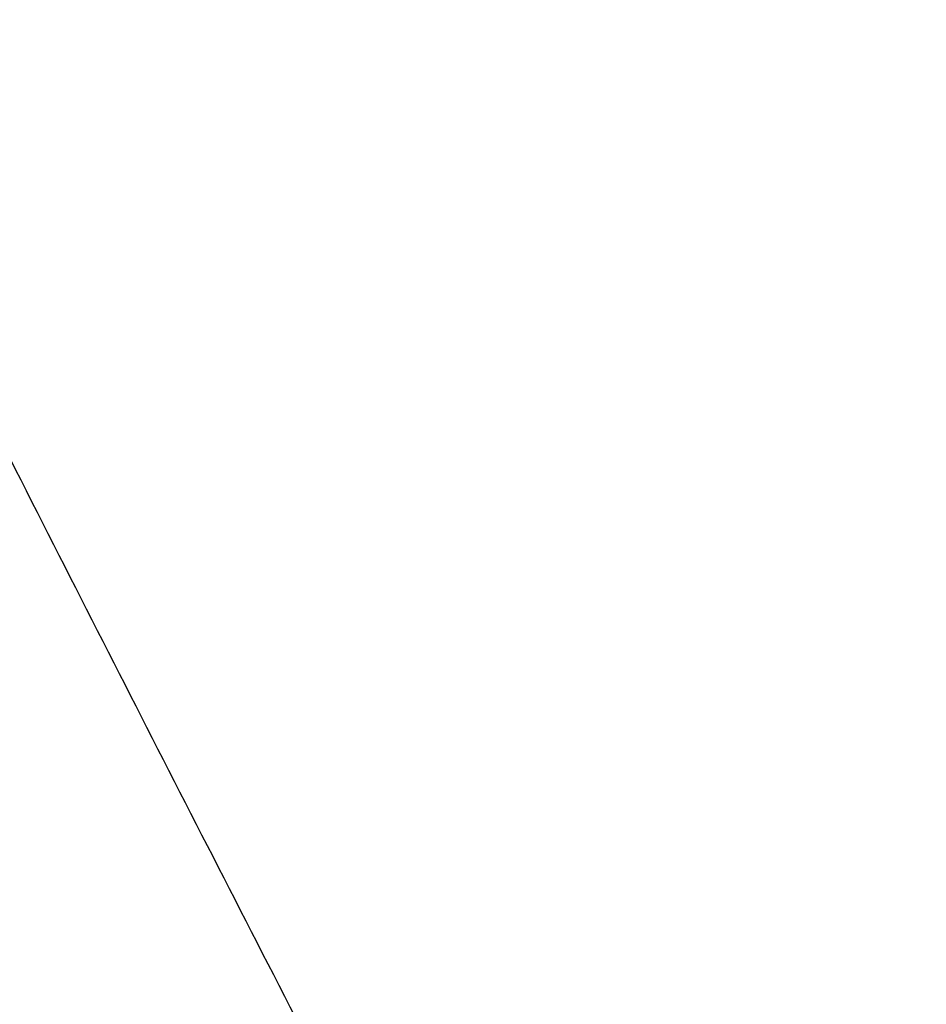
# Model space of a CAD drawing. Header units: millimetres. Extents: x -243.9 to -229.5, y -3.7 to 10.8.
# Tile 179 of 256: x -239.6082 to -239.5748, y 2.959 to 2.9953. Entities that reach past the tile are written whole.
import ezdxf

# ---------------------------------------------------------------- set-up
doc = ezdxf.new("R2010")
doc.units = ezdxf.units.MM
doc.header["$MEASUREMENT"] = 0
doc.layers.add('Default', color=7, linetype='Continuous', true_color=0x000000)

msp = doc.modelspace()

# ---------------------------------------------------------------- linework, layer by layer
at = {"layer": 'Default'}
msp.add_open_spline([(-233.690532, 3.75, 128.804588), (-233.690313, 4.136108, 128.804588), (-233.844103, 4.90838, 128.804588), (-234.508915, 5.903472, 128.804588), (-235.339376, 6.449053, 128.804588), (-236.084572, 6.664703, 128.804588), (-236.841333, 6.736961, 128.804588), (-237.798893, 6.546505, 128.804588), (-238.623711, 5.995299, 128.804588), (-239.123265, 5.380749, 128.804588), (-239.395458, 4.857328, 128.804588), (-239.555341, 4.305999, 128.804588), (-239.627427, 3.549175, 128.804588), (-239.437084, 2.591657, 128.804588), (-238.885806, 1.766812, 128.804588), (-238.271295, 1.267272, 128.804588), (-237.747853, 0.995071, 128.804588), (-237.196534, 0.835193, 128.804588), (-236.439705, 0.763104, 128.804588), (-235.48219, 0.953449, 128.804588), (-234.657343, 1.504726, 128.804588), (-234.157804, 2.119237, 128.804588), (-233.885609, 2.642669, 128.804588), (-233.725632, 3.194043, 128.804588), (-233.690488, 3.564637, 128.804588), (-233.690532, 3.75, 128.804588)], degree=3, knots=[0, 0, 0, 0, 1.158433, 2.316866, 3.521729, 4.07773, 4.633732, 5.792165, 6.950598, 7.55303, 8.155461, 8.711463, 9.267464, 10.425897, 11.58433, 12.186762, 12.789193, 13.345195, 13.901196, 15.059629, 16.218062, 16.820494, 17.422925, 17.978927, 18.534928, 18.534928, 18.534928, 18.534928], dxfattribs=at)
msp.add_rational_spline([(-239.683144, 3.134701, 127.848938), (-239.637283, 3.033199, 127.848938), (-239.58466, 2.932811, 127.848938)], [1, 0.999425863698, 1], degree=2, dxfattribs=at)

doc.saveas('drawing.dxf')
